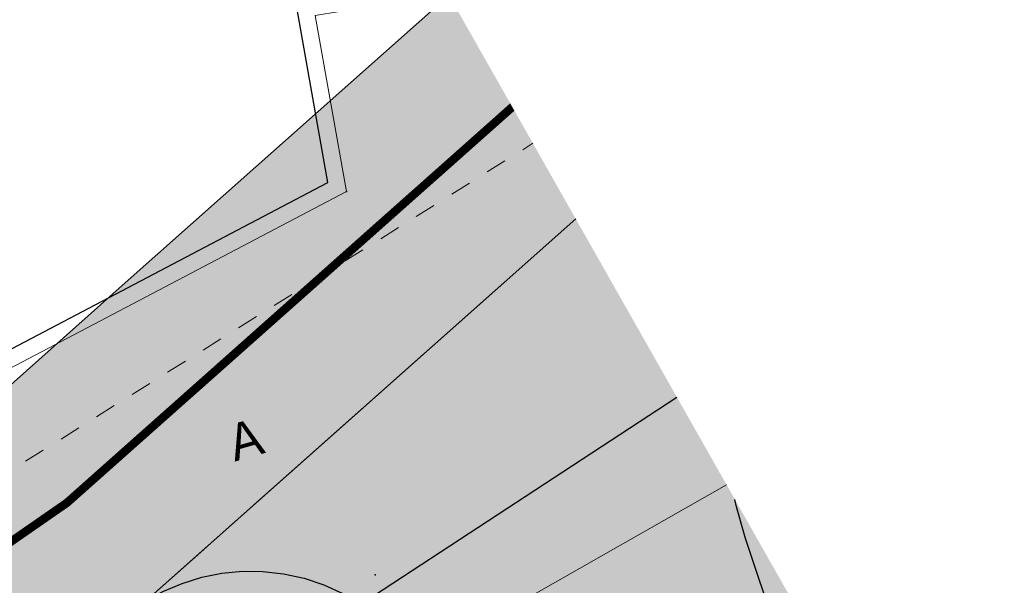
# Model space of a CAD drawing. Extents: x 4085 to 16701, y -65 to 10948.
# Tile 250 of 256: x 15267 to 15291, y 10882 to 10896. Entities that reach past the tile are written whole.
import ezdxf
from ezdxf.xclip import XClip

# ---------------------------------------------------------------- set-up
doc = ezdxf.new("R2010")
doc.units = 0
doc.header["$MEASUREMENT"] = 0
doc.header["$XCLIPFRAME"] = 0
for name, pattern in [('ACAD_ISO03W100', [30, 12, -18]), ('CONTI', [0]), ('STRIHSMALL', [1, 0.5, -0.5]), ('Д_ТРОТ_ТРУБА', [3, 1.5, -1.5]), ('ДОРОГИ_СТРОЯЩ', [9, 8, -1])]:
    doc.linetypes.add(name, pattern=pattern)
doc.layers.get('0').update_dxf_attribs({"color": 250, "linetype": 'CONTI'})
for name, color, linetype in [('(014) Водопровод', 5, 'ИК_Водопровод -------в--------'), ('(025) Дорога', 7, 'Continuous'), ('(040) Ограда', 7, 'Continuous'), ('PI_TTDEFAULT', 5, 'CONTI')]:
    doc.layers.add(name, color=color, linetype=linetype)
doc.layers.add('.', color=7, linetype='Continuous', lineweight=15)
doc.layers.add('0ZG - GOR-INCE', color=5, linetype='Continuous', lineweight=15)
doc.styles.add('BM-431', font='txt')
doc.styles.get("Standard").update_dxf_attribs({"font": 'times.ttf'})
doc.linetypes.add('ИК_Водопровод -------в--------', pattern='A,9,-0.6,["В",Standard,S=1.199999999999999,R=0,X=0,Y=-0.6],-1.199999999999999', length=10.8)
doc.linetypes.add('ОГРАДА_ГЛИН', pattern='A,4,["|",Standard,S=0.8,R=0,X=0,Y=-0.8],0.5,["|",Standard,S=0.8,R=0,X=0,Y=-0.8],3.5', length=8)

# ---------------------------------------------------------------- blocks, each defined once
blk = doc.blocks.new('DWQDWQDWQDW')
at = {"layer": '(014) Водопровод', "color": 253, "elevation": -0.2139999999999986, "flags": 128}
blk.add_lwpolyline([(16576.37112010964, 8963.692651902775), (16647.22021744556, 8922.774417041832), (16676.61723473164, 8903.063879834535), (16729.17879445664, 8880.612172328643), (16787.81512696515, 8871.698870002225), (16848.04605080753, 8870.409413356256), (16903.72827593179, 8877.875031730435), (16942.08651437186, 8888.592403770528), (16968.85804464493, 8898.019312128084), (16985.97840509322, 8906.188265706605), (17005.34272647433, 8917.325592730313), (17029.56370210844, 8932.37398698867), (17030.32106021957, 8934.643155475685)], dxfattribs=at)
at = {"layer": '(025) Дорога', "color": 253, "linetype": 'Д_ТРОТ_ТРУБА', "elevation": -0.4010000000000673, "flags": 128}
blk.add_lwpolyline([(16566.95710446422, 8968.774648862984), (16581.35964468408, 8962.579843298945), (16593.92467366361, 8956.537509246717), (16606.68271899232, 8949.315799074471), (16619.4903360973, 8941.466356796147), (16632.3521543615, 8933.527680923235), (16644.7375996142, 8925.950764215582), (16657.88819308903, 8918.769131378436), (16670.94665096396, 8911.584201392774), (16683.91161958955, 8904.281972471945), (16697.34266377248, 8897.96886783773), (16711.11165083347, 8892.342929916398), (16724.9216501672, 8887.512931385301), (16739.10714151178, 8883.503847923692), (16753.61875502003, 8880.664484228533), (16784.58704305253, 8877.32039776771), (16810.58901265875, 8875.154393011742), (16851.88239628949, 8872.593959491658), (16870.9045429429, 8873.190305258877), (16896.32836116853, 8876.784183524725), (16922.73497409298, 8884.704644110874), (16937.64509330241, 8890.028293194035), (16946.15470516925, 8892.230724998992), (16961.10083296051, 8897.336424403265), (16974.97421041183, 8903.031104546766), (16988.47571634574, 8909.838002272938), (17001.44256465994, 8917.787105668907), (17014.22299669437, 8926.21469412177), (17017.81314260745, 8929.256083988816)], dxfattribs=at)
at = {"layer": '(040) Ограда', "color": 253, "linetype": 'ОГРАДА_ГЛИН', "ltscale": 0.5, "elevation": 0.7930000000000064, "flags": 128}
blk.add_lwpolyline([(16969.6261735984, 8923.52957409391), (16970.54758194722, 8918.377918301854), (16980.3512924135, 8919.435318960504), (16980.49882122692, 8921.143079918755), (16993.58885876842, 8923.60103264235), (17018.82479024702, 8936.115725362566), (17018.15967772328, 8940.437852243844), (17019.72457152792, 8940.6633283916)], dxfattribs=at)
at = {"color": 253, "linetype": 'STRIHSMALL', "elevation": -0.1119999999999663}
blk.add_lwpolyline([(17002.0026567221, 8924.013629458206), (17026.48028536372, 8938.56206616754), (17027.09946425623, 8955.70901083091)], dxfattribs=at)
at = {"color": 253, "linetype": 'Continuous'}
for points, elevation in [([(16969.23242202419, 8923.459148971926), (16970.21952061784, 8917.940214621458), (16980.72147605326, 8919.072926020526), (16980.87119249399, 8920.80601046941), (16993.71702764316, 8923.218108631), (17019.26463983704, 8935.88736621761), (17018.61644828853, 8940.099534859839), (17019.78161603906, 8940.26741688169)], 0.7930000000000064), ([(17029.10291362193, 8929.182476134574), (17020.53544783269, 8924.57410157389), (17027.8069336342, 8906.893343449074), (17036.40372787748, 8911.413386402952), (17029.10291362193, 8929.182476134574)], 0.5889999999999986)]:
    blk.add_lwpolyline(points, dxfattribs=dict(at, elevation=elevation))
at = {"layer": 'PI_TTDEFAULT', "color": 253}
for p in [(17019.26463983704, 8935.88736621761, 0.6750000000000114), (17017.81314260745, 8929.256083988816, 0.3689999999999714), (17019.73124679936, 8926.727413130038, 0.4019999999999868)]:
    blk.add_point(p, dxfattribs=at)
at = {"layer": '(025) Дорога', "color": 253, "linetype": 'ДОРОГИ_СТРОЯЩ', "extrusion": (-0.01063456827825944, -0.002758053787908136, 0.9999396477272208), "style": 'BM-431'}
blk.add_text('A', height=0.8750000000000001, rotation=14.53837778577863, dxfattribs=at).set_placement((17012.35913131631, 8928.164953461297, -499.5298973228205))
blk = doc.blocks.new('A$C10aa157c')
at = {"layer": '.', "linetype": 'Continuous', "lineweight": 30}
h = blk.add_hatch(color=250, dxfattribs=at)
h.dxf.hatch_style = 1
h.set_gradient(color1=(51, 51, 51), color2=(51, 51, 51), one_color=1, tint=0.2000000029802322)
h.paths.add_polyline_path([(126.3564412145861, 68.20969362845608), (126.3564412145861, 60.14543646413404), (119.190363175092, 53.78011422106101), (110.3653580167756, 45.94123759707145), (106.847521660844, 42.81649322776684), (94.26823584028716, 34.09151423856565), (81.49136426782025, 25.8405171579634), (68.1531967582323, 18.71887362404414), (54.41717788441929, 12.70042121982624), (39.59489175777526, 7.245631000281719), (31.13926828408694, 4.844249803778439), (16.35809187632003, -0.8275857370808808), (-9.85552003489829, -9.365117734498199), (-35.18806824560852, -13.55421015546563), (-54.19099913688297, -14.59647169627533), (-95.5330705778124, -13.00509478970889), (-121.5786835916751, -11.4494461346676), (-152.6168759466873, -8.83250263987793), (-167.191083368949, -6.334225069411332), (-181.4666888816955, -2.658901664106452), (-195.3861565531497, 1.845916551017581), (-209.283288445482, 7.147417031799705), (-222.8586848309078, 13.14382019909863), (-235.9913293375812, 20.1400053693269), (-249.2146866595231, 27.01673148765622), (-262.5300769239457, 33.8880007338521), (-275.0897990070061, 41.17238829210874), (-288.1342465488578, 48.80726432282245), (-301.1224152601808, 56.35420234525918), (-314.0463051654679, 63.27474337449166), (-326.7495747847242, 69.02075895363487), (-341.2934258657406, 74.8761134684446), (-369.0938269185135, 86.0685550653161), (-366.8530132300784, 91.63441115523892), (-339.0526121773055, 80.44196955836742), (-324.3917479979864, 74.53950556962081), (-311.3907699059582, 68.65882879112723), (-298.1981247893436, 61.59437354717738), (-285.1116180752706, 53.99029499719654), (-272.0692668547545, 46.35664593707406), (-259.6474788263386, 39.15225737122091), (-246.4547890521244, 32.34430644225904), (-233.1965844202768, 25.44945819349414), (-220.2324603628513, 18.54304932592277), (-207.0003452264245, 12.69827729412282), (-193.3918239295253, 7.506876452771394), (-179.793426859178, 3.105967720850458), (-165.9341270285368, -0.4621757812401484), (-151.8565753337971, -2.875317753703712), (-121.1477076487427, -5.464494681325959), (-95.23877946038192, -7.011979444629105), (-54.24000764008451, -8.590141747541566), (-35.84375756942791, -7.581155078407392), (-11.28211946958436, -3.519543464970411), (14.35296780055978, 4.829568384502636), (29.24111810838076, 10.54245196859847), (37.73652797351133, 12.955132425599), (52.17507667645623, 18.26870238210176), (65.53231555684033, 24.12119189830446), (78.44565693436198, 31.01600815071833), (90.93007085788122, 39.07814309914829), (103.1321093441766, 47.54146374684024), (106.3807575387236, 50.42709972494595), (115.20576269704, 58.26597634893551), (120.3564412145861, 62.84110494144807), (120.3564412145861, 68.20969362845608)])
h = blk.add_hatch(color=250, dxfattribs=at)
h.dxf.hatch_style = 1
h.set_gradient(color1=(130, 130, 130), color2=(128, 128, 128), one_color=1, tint=0.5, name='HEMISPHERICAL')
edge = h.paths.add_edge_path()
edge.add_line((120.3382106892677, 24.208470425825), (119.1283267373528, 23.83433073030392))
edge.add_line((119.1283267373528, 23.83433073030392), (107.9348565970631, 4.799752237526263))
edge.add_line((107.9348565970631, 4.799752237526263), (93.78388535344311, -88.13195924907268))
edge.add_line((93.78388535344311, -88.13195924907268), (9.818716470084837, -90.29520286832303))
edge.add_line((9.818716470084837, -90.29520286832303), (-238.982310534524, -90.29520286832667))
edge.add_line((-238.982310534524, -90.29520286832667), (-263.733181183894, -90.29520286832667))
edge.add_arc((-263.7327309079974, -191.3967522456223), 101.1015493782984, 90.00025517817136, 121.9317896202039)
edge.add_line((-317.2062797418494, -105.5940549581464), (-333.3961107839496, -115.6865331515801))
edge.add_line((-333.3961107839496, -115.6865331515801), (-330.6486205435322, -120.0966741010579))
edge.add_line((-330.6486205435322, -120.0966741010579), (-314.4554157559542, -110.0068485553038))
edge.add_arc((-263.7330549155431, -191.3956200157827), 95.90041714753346, 90.00007155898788, 121.93160600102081, ccw=False)
edge.add_line((-263.7331746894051, -95.49520286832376), (9.885690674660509, -95.49520286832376))
edge.add_line((9.885690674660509, -95.49520286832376), (94.41991117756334, -93.3172984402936))
edge.add_arc((94.30143800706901, -88.7188243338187), 4.600000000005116, 271.4758181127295, 351.3419211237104)
edge.add_line((98.84901775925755, -89.41129700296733), (112.9248563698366, 3.027006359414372))
edge.add_line((112.9248563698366, 3.027006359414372), (126.9976235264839, 26.95785065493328))
edge.add_line((126.9976235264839, 26.95785065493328), (121.1851859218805, 44.33246045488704))
edge.add_arc((136.7434681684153, 49.1590498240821), 16.28975479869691, 153.534973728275, 197.2352681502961, ccw=False)
edge.add_line((122.160772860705, 56.4186027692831), (106.847521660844, 42.81649322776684))
edge.add_arc((109.3816599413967, 38.81795837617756), 4.733934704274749, 26.597393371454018, 122.36516217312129, ccw=False)
edge.add_line((113.6146241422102, 40.93742808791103), (120.3382106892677, 24.208470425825))
at = {"linetype": 'Continuous'}
h = blk.add_hatch(color=256, dxfattribs=at)
h.dxf.hatch_style = 1
h.set_gradient(color1=(196, 196, 196), color2=(179, 179, 179), one_color=1, tint=0.699999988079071, name='SPHERICAL')
edge = h.paths.add_edge_path()
edge.add_line((-329.6939609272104, -123.8959480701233), (-413.5123903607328, -4.99904155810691))
edge.add_line((-413.5123903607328, -4.99904155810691), (-355.7886663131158, 33.28476060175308))
edge.add_line((-355.7886663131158, 33.28476060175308), (-335.031477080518, 75.58643090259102))
edge.add_line((-335.031477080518, 75.58643090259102), (-290.265852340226, 52.29770563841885))
edge.add_arc((-35.22096130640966, 435.710675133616), 460.4925641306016, 236.3682958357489, 253.1961533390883)
edge.add_arc((23.16678665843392, 1743.610821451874), 1759.185429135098, 263.7500878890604, 266.8247429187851)
edge.add_line((-74.2750708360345, -12.87386635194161), (-37.8087558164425, -12.38197344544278))
edge.add_line((-37.8087558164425, -12.38197344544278), (-8.681647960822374, -7.258780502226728))
edge.add_line((-8.681647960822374, -7.258780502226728), (21.71312455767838, 1.674478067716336))
edge.add_line((21.71312455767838, 1.674478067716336), (73.82824807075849, 22.10592837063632))
edge.add_line((73.82824807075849, 22.10592837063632), (122.4104008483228, 60.65294329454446))
edge.add_line((122.4104008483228, 60.65294329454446), (125.2745590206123, 27.75500045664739))
edge.add_line((125.2745590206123, 27.75500045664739), (114.748125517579, 2.379272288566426))
edge.add_line((114.748125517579, 2.379272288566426), (116.6623456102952, -0.02417328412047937))
edge.add_line((116.6623456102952, -0.02417328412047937), (116.2891382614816, -3.732436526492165))
edge.add_line((116.2891382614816, -3.732436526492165), (111.2584338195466, -27.65741119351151))
edge.add_line((111.2584338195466, -27.65741119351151), (112.8600939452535, -27.92515144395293))
edge.add_line((112.8600939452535, -27.92515144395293), (106.1017429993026, -65.58583641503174))
edge.add_line((106.1017429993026, -65.58583641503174), (101.2804055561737, -90.48027766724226))
edge.add_line((101.2804055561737, -90.48027766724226), (98.81490888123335, -96.13533966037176))
edge.add_line((98.81490888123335, -96.13533966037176), (53.13542081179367, -97.30507864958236))
edge.add_line((53.13542081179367, -97.30507864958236), (30.09047449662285, -97.89520286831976))
edge.add_line((30.09047449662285, -97.89520286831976), (12.28662535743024, -98.29843708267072))
edge.add_line((12.28662535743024, -98.29843708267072), (-62.51886126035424, -99.99268484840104))
edge.add_line((-62.51886126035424, -99.99268484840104), (-93.46711186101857, -101.1777100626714))
edge.add_line((-93.46711186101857, -101.1777100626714), (-93.73522817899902, -109.8933634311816))
edge.add_line((-93.73522817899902, -109.8933634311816), (-152.9130991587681, -112.2181400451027))
edge.add_line((-152.9130991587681, -112.2181400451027), (-153.085833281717, -120.2735644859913))
edge.add_line((-153.085833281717, -120.2735644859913), (-196.6151896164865, -120.663996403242))
edge.add_line((-196.6151896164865, -120.663996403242), (-196.010272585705, -100.2536491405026))
edge.add_line((-196.010272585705, -100.2536491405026), (-236.8828322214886, -97.89520286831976))
edge.add_line((-236.8828322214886, -97.89520286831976), (-266.6043384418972, -99.72434434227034))
edge.add_line((-266.6043384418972, -99.72434434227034), (-280.8519175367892, -100.7559259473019))
edge.add_line((-280.8519175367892, -100.7559259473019), (-292.7545044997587, -102.6790545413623))
edge.add_line((-292.7545044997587, -102.6790545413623), (-308.6164820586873, -109.5958216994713))
edge.add_line((-308.6164820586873, -109.5958216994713), (-329.6939609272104, -123.8959480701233))
blk.add_lwpolyline([(-373.7944340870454, 108.5221690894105), (-373.7944340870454, 37.87383067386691), (-338.7973859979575, -11.84971716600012), (-296.1668647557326, 12.1688909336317), (-278.1502265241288, 12.66864525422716), (-222.2923186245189, -17.35473897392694), (-192.3131233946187, -27.41567740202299), (-152.841873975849, -36.13979106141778), (-88.61392933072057, -37.22940865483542), (-24.38736609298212, -36.59652979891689), (-4.075459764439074, -35.34637554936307), (26.99026940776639, -25.76186857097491), (74.74103602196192, -7.278631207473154), (109.4043596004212, 7.298652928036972), (135.566190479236, 19.46775833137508), (110.1840137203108, 64.19822788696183), (9.488295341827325, 20.69822151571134), (-104.2532370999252, 13.96907995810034), (-207.6545405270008, 33.67587202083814), (-251.5703695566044, 64.2554686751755), (-301.8282399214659, 93.33502415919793), (-373.7944340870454, 108.5221690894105)], dxfattribs=at)
at = {"linetype": 'Continuous', "elevation": -1.620999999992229}
blk.add_lwpolyline([(29.24111810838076, 10.54245196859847), (37.73652797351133, 12.955132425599), (52.17507667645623, 18.26870238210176), (65.53231555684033, 24.12119189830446), (78.44565693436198, 31.01600815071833), (90.93007085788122, 39.07814309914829), (103.1321093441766, 47.54146374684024), (106.3807575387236, 50.42709972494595), (115.20576269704, 58.26597634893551), (120.3564412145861, 62.84110494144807), (120.3564412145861, 68.20969362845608), (126.3564412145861, 68.20969362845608), (126.3564412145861, 60.14543646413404), (119.190363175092, 53.78011422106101), (110.3653580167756, 45.94123759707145), (106.847521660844, 42.81649322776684), (94.26823584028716, 34.09151423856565), (81.49136426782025, 25.8405171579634), (68.1531967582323, 18.71887362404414), (54.41717788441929, 12.70042121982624), (39.59489175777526, 7.245631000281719), (31.13926828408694, 4.844249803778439)], dxfattribs=at)
at = {"color": 7, "linetype": 'ACAD_ISO03W100', "ltscale": 0.2, "true_color": 0xffffff, "const_width": 0.2, "elevation": -1.620999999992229}
blk.add_lwpolyline([(-95.38592501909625, -10.00853711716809), (-54.21550338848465, -11.59330672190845), (-35.51591290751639, -10.56768261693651), (-10.56881975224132, -6.442330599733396), (15.35552983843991, 2.000991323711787), (30.19019319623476, 7.693350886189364), (38.66570986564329, 10.10038171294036), (53.29612728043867, 15.484561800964), (66.8427561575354, 21.4200327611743), (79.96851060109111, 28.42826265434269), (92.59915334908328, 36.58482866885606), (104.9898155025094, 45.17897848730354), (108.3730577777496, 48.18416866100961), (117.198062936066, 56.02304528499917), (123.3564412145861, 61.49327070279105), (123.3564412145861, 68.20969362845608)], dxfattribs=at)
at = {"linetype": 'Continuous'}
blk.add_lwpolyline([(106.847521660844, 42.81649322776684, -0.4440150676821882), (113.6146241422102, 40.93742808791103), (120.3382106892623, 24.20847042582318), (119.1283267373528, 23.83433073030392), (107.9348565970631, 4.799752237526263), (93.78388535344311, -88.13195924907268), (9.818716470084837, -90.29520286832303), (-263.733181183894, -90.29520286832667, 0.1402362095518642), (-317.2062797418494, -105.5940549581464), (-333.3961107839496, -115.6865331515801), (-330.6486205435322, -120.0966741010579), (-314.4554157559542, -110.0068485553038, -0.1402362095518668), (-263.7331746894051, -95.49520286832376), (9.885690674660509, -95.49520286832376), (94.41991117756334, -93.3172984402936, 0.3633087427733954), (98.84901775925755, -89.41129700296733), (112.9248563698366, 3.027006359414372), (126.9976235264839, 26.95785065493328), (121.1851859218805, 44.33246045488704, -0.1930235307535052), (122.160772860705, 56.4186027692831)], format="xyb", close=True, dxfattribs=at)
at = {"layer": '0ZG - GOR-INCE', "linetype": 'Continuous', "rotation": 1.343740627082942}
blk.add_blockref('DWQDWQDWQDW', (-16693.37190173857, -9279.936333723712, -1.219999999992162), dxfattribs=at)

msp = doc.modelspace()

# ---------------------------------------------------------------- block references
at = {"linetype": 'Continuous'}
ref = msp.add_blockref('A$C10aa157c', (15163.26248192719, 10839.00416148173, 0.1769999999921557), dxfattribs=at)
XClip(ref).set_block_clipping_path([(-373.7944340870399, 108.52216908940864), (-301.8282399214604, 93.33502415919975), (-251.57036955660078, 64.25546867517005), (-207.6545405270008, 33.67587202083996), (-104.25323709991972, 13.969079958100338), (9.488295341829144, 20.69822151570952), (110.18401372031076, 64.19822788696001), (135.5661904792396, 19.467758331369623), (74.7410360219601, -7.278631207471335), (26.99026940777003, -25.76186857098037), (-4.075459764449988, -35.34637554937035), (-88.61392933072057, -37.22940865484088), (-152.84187397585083, -36.1397910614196), (-192.31312339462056, -27.415677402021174), (-222.2923186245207, -17.35473897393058), (-278.15022652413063, 12.668645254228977), (-296.17026621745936, 12.384943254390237), (-338.7973859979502, -11.849717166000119), (-373.7944340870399, 37.873830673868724)])

doc.saveas('drawing.dxf')
